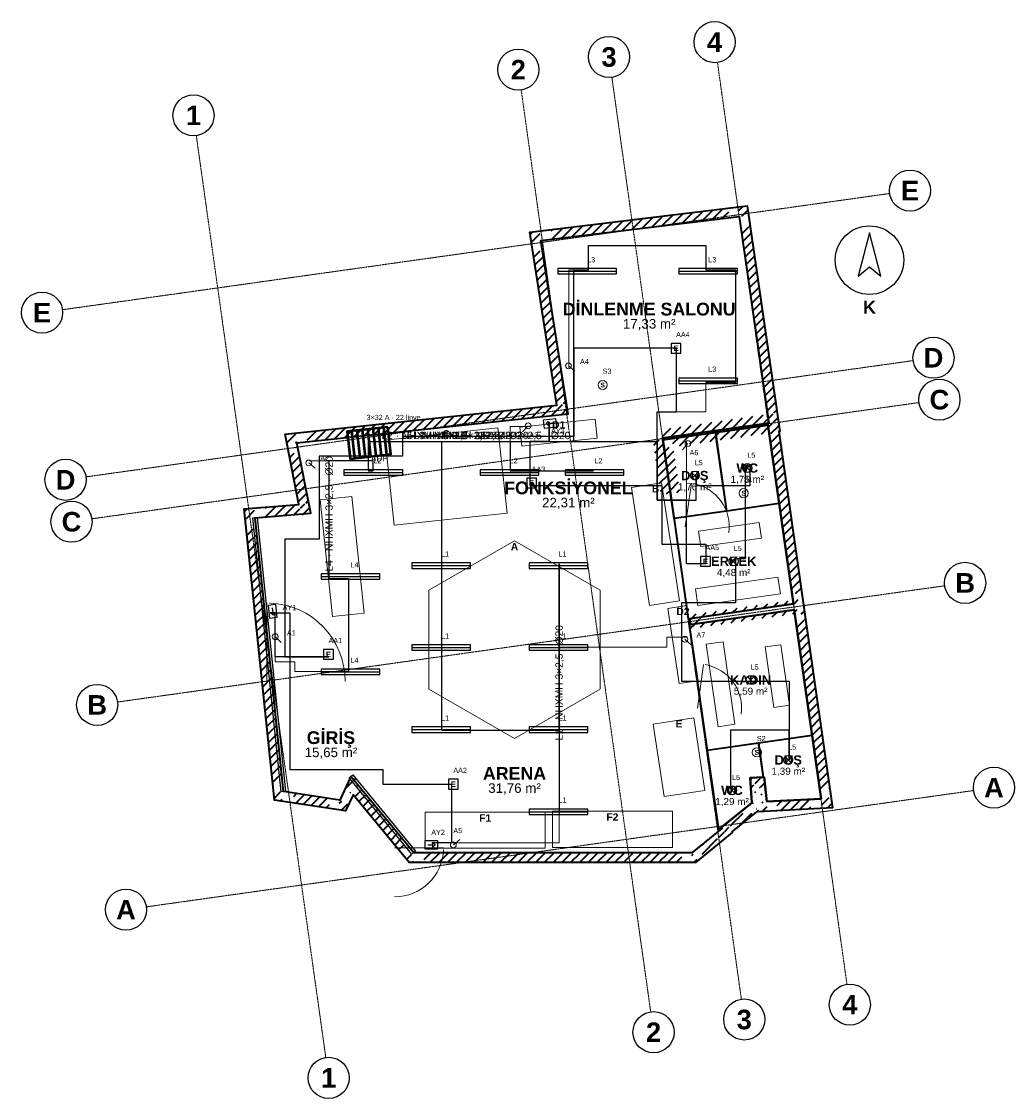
# Model space of a CAD drawing. Header units: millimetres. Extents: x -4770 to 15512, y -5017 to 16972.
import ezdxf
from ezdxf.enums import TextEntityAlignment as Align

# ---------------------------------------------------------------- set-up
doc = ezdxf.new("R2010")
doc.units = ezdxf.units.MM
doc.linetypes.add('DASHDOT', pattern=[3.556, 2.54, -0.508, 0, -0.508])
doc.linetypes.add('DASHED', pattern=[1.524, 1.27, -0.254])
for name, color, linetype, lineweight in [('A-CEPHE', 5, 'Continuous', 25), ('A-DUVAR-MEVCUT', 8, 'Continuous', 35), ('A-DUVAR-YENI', 1, 'Continuous', 35), ('A-EKIPMAN', 9, 'Continuous', 18), ('A-KAPI', 8, 'Continuous', 18), ('A-MOBILYA', 9, 'Continuous', 18), ('A-YAZI', 7, 'Continuous', 13), ('E-AYD-ACIL', 3, 'Continuous', 25), ('E-AYD-ANAHTAR', 2, 'Continuous', 18), ('E-AYD-ARMATUR', 2, 'Continuous', 25), ('E-AYD-DOWNLIGHT', 2, 'Continuous', 25), ('E-AYD-LINYE', 2, 'Continuous', 25), ('E-AYD-SORTI', 2, 'DASHED', 18), ('E-PANO', 7, 'Continuous', 50), ('E-YAZI', 7, 'Continuous', 13), ('G-AKS-BALON', 8, 'Continuous', 25), ('G-AKS-HAT', 8, 'DASHDOT', 18), ('G-KUZEY', 7, 'Continuous', 25)]:
    doc.layers.add(name, color=color, linetype=linetype, lineweight=lineweight)
doc.styles.add('GYM', font='arial.ttf')
doc.styles.add('GYM-B', font='arialbd.ttf')

# ---------------------------------------------------------------- blocks, each defined once
blk = doc.blocks.new('G_KUZEY')
blk.add_lwpolyline([(0, 560), (-230, -330), (0, -140), (230, -330)], close=True)
blk.add_circle((0, 0), 700)
at = {"style": 'GYM-B'}
blk.add_text('K', height=260, dxfattribs=at).set_placement((0, -960), align=Align.MIDDLE_CENTER)
blk = doc.blocks.new('E_ARMATUR_LINEER')
blk.add_line((-600, 0), (600, 0))
blk.add_lwpolyline([(-600, -55), (600, -55), (600, 55), (-600, 55)], close=True)
at = {"style": 'GYM'}
blk.add_attdef('LINYE', (0, 185), '', height=105, dxfattribs=at)
blk = doc.blocks.new('E_DOWNLIGHT')
for p, q in [((-64, -64), (64, 64)), ((-64, 64), (64, -64))]:
    blk.add_line(p, q)
blk.add_circle((0, 0), 90)
at = {"style": 'GYM'}
blk.add_attdef('LINYE', (0, 210), '', height=105, dxfattribs=at)
blk = doc.blocks.new('E_ACIL')
blk.add_lwpolyline([(-100, -100), (100, -100), (100, 100), (-100, 100)], close=True)
at = {"style": 'GYM-B'}
blk.add_text('E', height=110, dxfattribs=at).set_placement((0, 0), align=Align.MIDDLE_CENTER)
at = {"style": 'GYM'}
blk.add_attdef('KOD', (0, 230), '', height=105, dxfattribs=at)
blk = doc.blocks.new('E_YONLENDIRME')
for points in [[(-130, -80), (130, -80), (130, 80), (-130, 80)], [(30, 45), (80, 0), (30, -45)]]:
    blk.add_lwpolyline(points, close=True)
blk.add_lwpolyline([(-70, 0), (30, 0)])
at = {"style": 'GYM'}
blk.add_attdef('KOD', (0, 205), '', height=105, dxfattribs=at)
blk = doc.blocks.new('E_ANAHTAR')
blk.add_line((0, 0), (130, 110))
blk.add_circle((0, 0), 60)
at = {"style": 'GYM'}
blk.add_attdef('KOD', (0, 240), '', height=105, dxfattribs=at)
blk = doc.blocks.new('E_SENSOR')
blk.add_circle((0, 0), 95)
at = {"style": 'GYM-B'}
blk.add_text('S', height=100, dxfattribs=at).set_placement((0, 0), align=Align.MIDDLE_CENTER)
at = {"style": 'GYM'}
blk.add_attdef('KOD', (0, 230), '', height=105, dxfattribs=at)
blk = doc.blocks.new('E_PANO')
for p, q in [((-330, -280), (-330, 280)), ((-220, -280), (-220, 280)), ((-110, -280), (-110, 280)), ((0, -280), (0, 280)), ((110, -280), (110, 280)), ((220, -280), (220, 280)), ((330, -280), (330, 280))]:
    blk.add_line(p, q)
blk.add_lwpolyline([(-420, -280), (420, -280), (420, 280), (-420, 280)], close=True)
at = {"style": 'GYM'}
for tag, p, height in [('KOD', (0, 380), 120), ('TANIM', (0, -470), 105)]:
    blk.add_attdef(tag, p, '', height=height, dxfattribs=at)

msp = doc.modelspace()

# ---------------------------------------------------------------- hatches: boundary and pattern name
at = {"layer": 'A-DUVAR-MEVCUT'}
h = msp.add_hatch(dxfattribs=at)
h.set_pattern_fill('ANSI31', scale=40)
h.paths.add_polyline_path([(11012, 4959), (11563, 1104), (11761, 1132), (11210, 4987)])
h.paths.add_polyline_path([(11353, 1093), (11563, 1104), (11533, 1314), (11735, 1314), (11773, 1048), (11773, 915), (11377, 894), (11353, 894)])
h.paths.add_polyline_path([(11563, 1104), (10456, 1046), (10466, 846), (11573, 904)])
h.paths.add_polyline_path([(10432, 1256), (10456, 1046), (10666, 1057), (10666, 857), (10278, 836), (10275, 862), (10246, 839), (10246, 1256)])
h.paths.add_polyline_path([(10456, 1046), (10400, 1542), (10201, 1520), (10257, 1024)])
h.paths.add_polyline_path([(10190, 1332), (10190, 1535), (10400, 1542), (10424, 1332)])
h.paths.add_polyline_path([(10400, 1542), (10116, 1532), (10123, 1332), (10407, 1342)])
h.paths.add_polyline_path([(10326, 1322), (10130, 1322), (10116, 1532), (10326, 1539)])
h.paths.add_polyline_path([(10116, 1532), (10150, 1018), (10350, 1031), (10316, 1545)])
h.paths.add_polyline_path([(9940, 850), (10150, 1018), (10136, 1228), (10360, 1228), (10360, 841), (10278, 836), (10275, 862), (10208, 808), (9940, 808)])
h.paths.add_polyline_path([(10150, 1018), (9527, 521), (9652, 365), (10275, 862)])
h.paths.add_polyline_path([(9317, 323), (9531, 498), (9527, 521), (9737, 689), (9737, 409), (9618, 311), (9317, 311)])
h.paths.add_polyline_path([(9527, 521), (9531, 498), (9729, 528), (9725, 551)])
h.paths.add_polyline_path([(9321, 326), (9531, 498), (9527, 521), (9741, 692), (9741, 412), (9590, 288), (9321, 288)])
h.paths.add_polyline_path([(9531, 498), (8924, 0), (9051, -155), (9658, 343)])
h.paths.add_polyline_path([(9134, -86), (8996, -200), (8714, -200), (8714, 0), (8924, 0), (9134, 172)])
h.paths.add_polyline_path([(8924, 0), (3241, 0), (3241, -200), (8924, -200)])
h.paths.add_polyline_path([(3068, 210), (3241, 0), (3451, 0), (3451, -200), (3147, -200), (3031, -60), (3031, 210)])
h.paths.add_polyline_path([(3241, 0), (1957, 1555), (1803, 1428), (3087, -127)])
h.paths.add_polyline_path([(1859, 1345), (1957, 1555), (2130, 1345)])
h.paths.add_polyline_path([(1957, 1555), (1732, 1075), (1913, 990), (2138, 1470)])
h.paths.add_polyline_path([(1522, 904), (1522, 1106), (1732, 1075), (1830, 1285), (1942, 1285), (1942, 1052), (1854, 865), (1784, 865)])
h.paths.add_polyline_path([(1732, 1075), (579, 1247), (549, 1049), (1702, 877)])
h.paths.add_polyline_path([(557, 1457), (579, 1247), (789, 1216), (789, 1037), (631, 1037), (396, 1072), (369, 1333), (369, 1457)])
h.paths.add_polyline_path([(579, 1247), (0, 6840), (-199, 6819), (380, 1226)])
h.paths.add_polyline_path([(210, 6857), (0, 6840), (22, 6630), (-179, 6630), (-210, 6926), (-210, 7024), (117, 7050), (210, 7050)])
h.paths.add_polyline_path([(0, 6840), (1136, 6931), (1120, 7130), (-16, 7039)])
h.paths.add_polyline_path([(1095, 7141), (1136, 6931), (926, 6914), (926, 7141)])
h.paths.add_polyline_path([(1136, 6931), (853, 8372), (657, 8333), (940, 6892)])
h.paths.add_polyline_path([(1063, 8394), (853, 8372), (894, 8162), (690, 8162), (643, 8403), (643, 8551), (936, 8582), (1063, 8582)])
h.paths.add_polyline_path([(853, 8372), (6392, 8965), (6371, 9164), (832, 8571)])
h.paths.add_polyline_path([(6359, 9175), (6392, 8965), (6182, 8943), (6182, 9175)])
h.paths.add_polyline_path([(6392, 8965), (5840, 12499), (5642, 12468), (6194, 8934)])
h.paths.add_polyline_path([(6050, 12524), (5840, 12499), (5873, 12289), (5670, 12289), (5630, 12547), (5630, 12675), (5910, 12709), (6050, 12709)])
h.paths.add_polyline_path([(5840, 12499), (9885, 12990), (9861, 13189), (5816, 12698)])
h.paths.add_polyline_path([(9915, 12780), (9885, 12990), (9675, 12965), (9675, 13166), (9955, 13200), (10057, 13200), (10095, 12935), (10095, 12780)])
h.paths.add_polyline_path([(9885, 12990), (10491, 8771), (10689, 8799), (10083, 13018)])
h.paths.add_polyline_path([(10500, 8561), (10473, 8753), (10281, 8725), (10281, 8741), (10491, 8771), (10461, 8981), (10663, 8981), (10701, 8716), (10701, 8599), (10697, 8598), (10701, 8571), (10701, 8561)])
h.paths.add_polyline_path([(10491, 8771), (8314, 8462), (8342, 8264), (10519, 8573)])
h.paths.add_polyline_path([(8524, 8472), (8329, 8444), (8356, 8252), (8346, 8252), (8314, 8462), (8524, 8492)])
h.paths.add_polyline_path([(8314, 8462), (8486, 7339), (8683, 7369), (8512, 8492)])
h.paths.add_polyline_path([(8456, 7549), (8486, 7339), (8454, 7549)])
h.paths.add_polyline_path([(8486, 7339), (8329, 8444), (8131, 8416), (8288, 7311)])
h.paths.add_polyline_path([(8539, 8474), (8329, 8444), (8359, 8234), (8349, 8234), (8314, 8462), (8539, 8494)])
h.paths.add_polyline_path([(8329, 8444), (10473, 8753), (10444, 8951), (8300, 8642)])
h.paths.add_polyline_path([(10503, 8543), (10473, 8753), (10263, 8723), (10263, 8739), (10491, 8771), (10463, 8963), (10665, 8963), (10683, 8841), (10683, 8543)])
h.paths.add_polyline_path([(10473, 8753), (10996, 5080), (11194, 5108), (10671, 8781)])
h.paths.add_polyline_path([(11025, 4870), (11012, 4959), (10786, 4927), (10786, 5050), (10996, 5080), (10966, 5290), (11168, 5290), (11206, 5024), (11206, 4870)])
h.paths.add_polyline_path([(10996, 5080), (8877, 4779), (8905, 4581), (11024, 4882)])
h.paths.add_polyline_path([(9087, 4685), (8895, 4658), (8877, 4779), (9087, 4809)])
h.paths.add_polyline_path([(8877, 4779), (8895, 4658), (9093, 4688), (9075, 4809)])
h.paths.add_polyline_path([(9105, 4688), (8895, 4658), (8877, 4779), (9105, 4811)])
h.paths.add_polyline_path([(8895, 4658), (11012, 4959), (10984, 5157), (8867, 4856)])
h.paths.add_polyline_path([(11042, 4749), (11012, 4959), (10802, 4929), (10802, 5052), (10996, 5080), (10983, 5169), (11185, 5169), (11222, 4912), (11222, 4910), (11221, 4910), (11222, 4903), (11222, 4749)])

# ---------------------------------------------------------------- linework, layer by layer
at = {"layer": 'A-CEPHE'}
for points in [[(-45, 6835), (45, 6845), (625, 1255), (535, 1245)], [(3275, 29), (3205, -29), (1925, 1531), (1995, 1589)]]:
    msp.add_lwpolyline(points, close=True, dxfattribs=at)
at = {"layer": 'A-DUVAR-MEVCUT'}
for points in [[(11221, 4910), (11792, 916), (10278, 836), (10275, 862), (9743, 437), (9746, 416), (8996, -200), (3147, -200), (2004, 1184), (1850, 855), (396, 1072), (-220, 7023), (897, 7112), (615, 8548), (6162, 9142), (5610, 12673), (10055, 13212), (10717, 8601), (10697, 8598), (11222, 4910)], [(11012, 4959), (11563, 1104), (10456, 1046), (10400, 1542), (10116, 1532), (10150, 1018), (9527, 521), (9531, 498), (8924, 0), (3241, 0), (1957, 1555), (1732, 1075), (579, 1247), (0, 6840), (1136, 6931), (853, 8372), (6392, 8965), (5840, 12499), (9885, 12990), (10491, 8771), (8314, 8462), (8486, 7339), (8329, 8444), (10473, 8753), (10996, 5080), (8877, 4779), (8895, 4658)]]:
    msp.add_lwpolyline(points, close=True, dxfattribs=at)
at = {"layer": 'A-DUVAR-YENI'}
for points in [[(10473, 8753), (8329, 8444), (8849, 4775), (10996, 5080)], [(9403, 8580), (9632, 6977), (8559, 6824), (8331, 8428)], [(10476, 8733), (10704, 7129), (9633, 6977), (9404, 8581)], [(11012, 4959), (8868, 4654), (9466, 472), (10150, 1018), (10116, 1532), (10400, 1542), (10456, 1046), (11563, 1104)], [(10280, 2245), (10381, 1541), (10116, 1532), (10150, 1018), (9497, 497), (9463, 492), (9234, 2095)], [(11377, 2402), (11563, 1104), (10456, 1046), (10400, 1542), (10382, 1541), (10281, 2245)]]:
    msp.add_lwpolyline(points, close=True, dxfattribs=at)
at = {"layer": 'A-EKIPMAN'}
for points in [[(6991, 8468), (6950, 8856), (5409, 8692), (5450, 8304)], [(4960, 8673), (2654, 8427), (2840, 6687), (5146, 6933)], [(8302, 7553), (7689, 7459), (8058, 5047), (8671, 5141)], [(5300, 6370), (3551, 5360), (3551, 3340), (5300, 2330), (7049, 3340), (7049, 5360)], [(8816, 5046), (8430, 4987), (8664, 3454), (9050, 3513)], [(9189, 1272), (8962, 2755), (8131, 2628), (8358, 1145)], [(5925, 90), (5925, 830), (3475, 830), (3475, 90)], [(8525, 110), (8525, 850), (6075, 850), (6075, 110)]]:
    msp.add_lwpolyline(points, close=True, dxfattribs=at)
at = {"layer": 'A-KAPI'}
for p, q in [((8787, 6654), (8913, 7546)), ((240, 3500), (240, 5100)), ((9037, 2954), (9163, 3846)), ((2850, 100), (3850, 100))]:
    msp.add_line(p, q, dxfattribs=at)
for centre, radius, start, end in [((8787, 6654), 900, -8, 80), ((240, 3500), 1600, 0, 88), ((9037, 2954), 900, -8, 80), ((2850, 100), 1000, -90, -2)]:
    msp.add_arc(centre, radius, start, end, dxfattribs=at)
at = {"layer": 'A-MOBILYA'}
for points in [[(1978, 7277), (1331, 7209), (1582, 4823), (2229, 4891)], [(9058, 6567), (9103, 6250), (10341, 6425), (10296, 6742)], [(8998, 5391), (9047, 5045), (10730, 5284), (10681, 5630)], [(9562, 4307), (9215, 4257), (9456, 2574), (9802, 2624)], [(10737, 4247), (10420, 4202), (10597, 2965), (10914, 3010)]]:
    msp.add_lwpolyline(points, close=True, dxfattribs=at)
at = {"layer": 'E-AYD-LINYE'}
for p, q in [((6810, 11900), (6810, 12400)), ((6810, 12400), (9210, 12400)), ((9210, 12400), (9210, 11900)), ((6510, 8400), (6510, 11900)), ((6510, 11900), (6810, 11900)), ((9210, 11900), (9810, 11900)), ((9810, 11900), (9810, 9600)), ((8610, 10300), (6510, 10300)), ((6510, 10300), (6510, 8500)), ((8610, 9000), (8610, 10300)), ((9810, 9600), (9210, 9600)), ((6010, 8400), (6010, 8800)), ((6010, 8800), (6010, 8400)), ((8210, 7200), (8210, 9000)), ((8210, 9000), (8610, 9000)), ((2310, 8400), (3810, 8400)), ((2310, 8400), (5210, 8400)), ((2310, 8400), (6510, 8400)), ((2310, 8400), (2310, 7800)), ((2310, 8400), (8210, 8400)), ((2310, 8400), (6010, 8400)), ((6510, 8500), (3010, 8500)), ((3010, 8500), (3010, 8100)), ((3810, 8400), (3810, 5900)), ((5210, 8400), (5210, 7800)), ((6010, 8400), (5610, 8400)), ((5610, 8400), (5610, 7500)), ((8210, 8400), (8210, 7200)), ((3010, 8100), (1310, 8100)), ((1310, 8100), (1310, 6400)), ((2410, 8000), (1510, 8000)), ((1510, 8000), (1510, 5600)), ((2410, 7800), (2410, 8000)), ((2310, 7800), (2410, 7800)), ((5210, 7800), (6910, 7800)), ((9010, 7200), (9010, 7700)), ((9010, 7700), (9010, 7500)), ((10110, 7900), (10010, 7900)), ((10010, 7900), (10010, 6000)), ((10110, 7500), (10110, 7900)), ((5610, 7500), (8310, 7500)), ((8310, 7500), (8310, 6300)), ((9010, 7500), (10110, 7500)), ((8210, 7200), (9010, 7200)), ((8810, 7200), (8210, 7200)), ((8810, 5900), (8810, 7200)), ((1310, 6400), (610, 6400)), ((610, 6400), (610, 4000)), ((8310, 6300), (9210, 6300)), ((9210, 6300), (9210, 5900)), ((10010, 6000), (9810, 6000)), ((9810, 6000), (9810, 5100)), ((3810, 5900), (3810, 4200)), ((6210, 4200), (6210, 5900)), ((6210, 5900), (6210, 800)), ((9210, 5900), (8810, 5900)), ((1510, 5600), (1910, 5600)), ((1910, 5600), (1910, 3700)), ((9810, 5100), (8710, 5100)), ((8710, 5100), (8710, 3500)), ((410, 4900), (310, 4900)), ((310, 4900), (710, 4900)), ((410, 4000), (410, 4900)), ((710, 4900), (710, 1700)), ((3810, 4200), (3810, 2500)), ((6210, 2500), (6210, 4200)), ((1510, 4000), (410, 4000)), ((610, 4000), (1510, 4000)), ((8710, 3500), (10110, 3500)), ((10110, 3500), (10910, 3500)), ((10910, 3500), (10910, 1900)), ((3810, 2500), (6210, 2500)), ((10910, 2500), (9710, 2500)), ((9710, 2500), (9710, 1300)), ((10910, 1900), (10910, 2500)), ((710, 1700), (2610, 1700)), ((2610, 1700), (2610, 1400)), ((2610, 1400), (4010, 1400)), ((4010, 1400), (4010, 200)), ((4010, 200), (3610, 200))]:
    msp.add_line(p, q, dxfattribs=at)
at = {"layer": 'E-AYD-SORTI'}
for p, q in [((6410, 9900), (6410, 11900)), ((6410, 11900), (6810, 11900)), ((9210, 9000), (9210, 9600)), ((8210, 7200), (8210, 9000)), ((8210, 9000), (9210, 9000)), ((5610, 8700), (5210, 8700)), ((5210, 8700), (5210, 7800)), ((8810, 8400), (8810, 7200)), ((1110, 8000), (2410, 8000)), ((2410, 8000), (2410, 7800)), ((8810, 7200), (8210, 7200)), ((410, 4400), (410, 3900)), ((8810, 4400), (8410, 4400)), ((8410, 4400), (8410, 4200)), ((8410, 4200), (6210, 4200)), ((410, 3900), (810, 3900)), ((810, 3900), (810, 3700)), ((810, 3700), (1910, 3700)), ((6210, 200), (6210, 800)), ((4010, 200), (6210, 200))]:
    msp.add_line(p, q, dxfattribs=at)
at = {"layer": 'G-AKS-BALON'}
for centre in [(9386, 16552), (7230, 16249), (5377, 15989), (-1258, 15056), (13378, 13520), (-4350, 11028), (13858, 10107), (13978, 9251), (-3871, 7615), (-3750, 6759), (14504, 5510), (-3225, 3018), (15092, 1329), (-2637, -1163), (12149, -3101), (9992, -3405), (8139, -3665), (1504, -4597)]:
    msp.add_circle(centre, 420, dxfattribs=at)
at = {"layer": 'G-AKS-HAT'}
for p, q in [((12090, -2686), (9445, 16136)), ((9933, -2989), (7288, 15833)), ((8081, -3249), (5436, 15573)), ((1445, -4182), (-1200, 14640)), ((-3934, 11087), (12962, 13461)), ((-3455, 7674), (13442, 10049)), ((-3334, 6818), (13562, 9192)), ((-2809, 3077), (14088, 5451)), ((-2221, -1105), (14676, 1270))]:
    msp.add_line(p, q, dxfattribs=at)

# ---------------------------------------------------------------- block references
at = {"layer": 'E-AYD-ACIL'}
for name, p, values in [('E_ACIL', (8600, 10300), {'KOD': 'AA4'}), ('E_ACIL', (5650, 7550), {'KOD': 'AA3'}), ('E_ACIL', (9200, 5950), {'KOD': 'AA5'}), ('E_ACIL', (1500, 4050), {'KOD': 'AA1'}), ('E_ACIL', (4050, 1400), {'KOD': 'AA2'}), ('E_YONLENDIRME', (3600, 160), {'KOD': 'AY2'})]:
    msp.add_blockref(name, p, dxfattribs=at).add_auto_attribs(values)
ref = msp.add_blockref('E_YONLENDIRME', (6024, 8765), dxfattribs=dict(at, rotation=186.1))
ref.add_attrib('KOD', 'AY3', (6046, 8561), dxfattribs={"layer": '0', "height": 105, "style": 'GYM'})
ref = msp.add_blockref('E_YONLENDIRME', (359, 4930), dxfattribs=dict(at, rotation=275.9))
ref.add_attrib('KOD', 'AY1', (563, 4951), dxfattribs={"layer": '0', "height": 105, "style": 'GYM'})
at = {"layer": 'E-AYD-ANAHTAR'}
ref = msp.add_blockref('E_ANAHTAR', (6401, 9942), dxfattribs=dict(at, rotation=278.9))
ref.add_attrib('KOD', 'A4', (6638, 9979), dxfattribs={"layer": '0', "height": 105, "style": 'GYM'})
for name, p, values in [('E_SENSOR', (7100, 9550), {'KOD': 'S3'}), ('E_SENSOR', (9980, 7340), {'KOD': 'S1'}), ('E_SENSOR', (10250, 2050), {'KOD': 'S2'}), ('E_ANAHTAR', (4050, 160), {'KOD': 'A5'})]:
    msp.add_blockref(name, p, dxfattribs=at).add_auto_attribs(values)
ref = msp.add_blockref('E_ANAHTAR', (5577, 8717), dxfattribs=dict(at, rotation=186.1))
ref.add_attrib('KOD', 'A3', (5603, 8478), dxfattribs={"layer": '0', "height": 105, "style": 'GYM'})
ref = msp.add_blockref('E_ANAHTAR', (8842, 8356), dxfattribs=dict(at, rotation=188.2))
ref.add_attrib('KOD', 'A6', (8876, 8118), dxfattribs={"layer": '0', "height": 105, "style": 'GYM'})
ref = msp.add_blockref('E_ANAHTAR', (1097, 7959), dxfattribs=dict(at, rotation=281.1))
ref.add_attrib('KOD', 'A2', (1333, 8005), dxfattribs={"layer": '0', "height": 105, "style": 'GYM'})
ref = msp.add_blockref('E_ANAHTAR', (412, 4412), dxfattribs=dict(at, rotation=275.9))
ref.add_attrib('KOD', 'A1', (651, 4437), dxfattribs={"layer": '0', "height": 105, "style": 'GYM'})
ref = msp.add_blockref('E_ANAHTAR', (8779, 4359), dxfattribs=dict(at, rotation=278.1))
ref.add_attrib('KOD', 'A7', (9017, 4393), dxfattribs={"layer": '0', "height": 105, "style": 'GYM'})
at = {"layer": 'E-AYD-ARMATUR'}
for p, values in [((6785, 11873), {'LINYE': 'L3'}), ((9256, 11873), {'LINYE': 'L3'}), ((9256, 9637), {'LINYE': 'L3'}), ((2416, 7765), {'LINYE': 'L2'}), ((5199, 7765), {'LINYE': 'L2'}), ((6932, 7765), {'LINYE': 'L2'}), ((3800, 5862), {'LINYE': 'L1'}), ((6200, 5862), {'LINYE': 'L1'}), ((1950, 5641), {'LINYE': 'L4'}), ((3800, 4188), {'LINYE': 'L1'}), ((6200, 4188), {'LINYE': 'L1'}), ((1950, 3695), {'LINYE': 'L4'}), ((3800, 2513), {'LINYE': 'L1'}), ((6200, 2513), {'LINYE': 'L1'}), ((6200, 838), {'LINYE': 'L1'})]:
    msp.add_blockref('E_ARMATUR_LINEER', p, dxfattribs=at).add_auto_attribs(values)
at = {"layer": 'E-AYD-DOWNLIGHT'}
for p in [(10054, 7855), (8981, 7702), (9777, 5951), (10123, 3529), (10891, 1894), (9742, 1275)]:
    msp.add_blockref('E_DOWNLIGHT', p, dxfattribs=at).add_auto_attribs({'LINYE': 'L5'})
at = {"layer": 'E-PANO'}
ref = msp.add_blockref('E_PANO', (2327, 8369), dxfattribs=dict(at, rotation=186.1))
ref.add_attrib('KOD', 'ADP', (2367, 7991), dxfattribs={"layer": '0', "height": 120, "style": 'GYM'})
ref.add_attrib('TANIM', '3×32 A · 22 linye', (2277, 8836), dxfattribs={"layer": '0', "height": 105, "style": 'GYM'})
at = {"layer": 'G-KUZEY'}
msp.add_blockref('G_KUZEY', (12550, 12100), dxfattribs=at)

# ---------------------------------------------------------------- texts
at = {"layer": 'A-EKIPMAN', "style": 'GYM-B'}
for s, p in [('D1', (6200, 8736)), ('C', (3900, 8553)), ('B', (8180, 7433)), ('A', (5300, 6250)), ('D2', (8740, 4926)), ('E', (8660, 2635)), ('F1', (4700, 710)), ('F2', (7300, 730))]:
    msp.add_text(s, height=150, dxfattribs=at).set_placement(p, align=Align.MIDDLE_CENTER)
at = {"layer": 'A-YAZI'}
for s, height, style, p in [('DİNLENME SALONU', 260, 'GYM-B', (8050, 11100)), ('17,33 m²', 195, 'GYM', (8050, 10800)), ('WC', 190, 'GYM-B', (10054, 7855)), ('DUŞ', 190, 'GYM-B', (8981, 7702)), ('1,75 m²', 145, 'GYM', (10054, 7625)), ('FONKSİYONEL', 260, 'GYM-B', (6400, 7450)), ('1,76 m²', 145, 'GYM', (8981, 7472)), ('22,31 m²', 195, 'GYM', (6400, 7150)), ('ERKEK', 190, 'GYM-B', (9777, 5951)), ('4,48 m²', 145, 'GYM', (9777, 5721)), ('KADIN', 190, 'GYM-B', (10123, 3529)), ('5,59 m²', 145, 'GYM', (10123, 3299)), ('GİRİŞ', 260, 'GYM-B', (1550, 2350)), ('15,65 m²', 195, 'GYM', (1550, 2050)), ('DUŞ', 190, 'GYM-B', (10891, 1894)), ('1,39 m²', 145, 'GYM', (10891, 1664)), ('ARENA', 260, 'GYM-B', (5300, 1620)), ('31,76 m²', 195, 'GYM', (5300, 1320)), ('WC', 190, 'GYM-B', (9742, 1275)), ('1,29 m²', 145, 'GYM', (9742, 1045))]:
    msp.add_text(s, height=height, dxfattribs=dict(at, style=style)).set_placement(p, align=Align.MIDDLE_CENTER)
at = {"layer": 'E-YAZI', "style": 'GYM'}
for s, p in [('L2 · NHXMH 3×2,5 · Ø20', (3760, 8520)), ('L6 · NHXMH 3×2,5 · Ø20', (4160, 8520)), ('L3 · NHXMH 3×2,5 · Ø20', (4410, 8520)), ('L5 · NHXMH 3×2,5 · Ø20', (5260, 8520))]:
    msp.add_text(s, height=150, dxfattribs=at).set_placement(p, align=Align.MIDDLE_CENTER)
for s, p in [('L4 · NHXMH 3×2,5 · Ø20', (1510, 6920)), ('L1 · NHXMH 3×2,5 · Ø20', (6210, 3470))]:
    msp.add_text(s, height=150, rotation=90, dxfattribs=at).set_placement(p, align=Align.MIDDLE_CENTER)
at = {"layer": 'G-AKS-BALON', "style": 'GYM-B'}
for s, p in [('4', (9386, 16552)), ('3', (7230, 16249)), ('2', (5377, 15989)), ('1', (-1258, 15056)), ('E', (13378, 13520)), ('E', (-4350, 11028)), ('D', (13858, 10107)), ('C', (13978, 9251)), ('D', (-3871, 7615)), ('C', (-3750, 6759)), ('B', (14504, 5510)), ('B', (-3225, 3018)), ('A', (15092, 1329)), ('A', (-2637, -1163)), ('4', (12149, -3101)), ('3', (9992, -3405)), ('2', (8139, -3665)), ('1', (1504, -4597))]:
    msp.add_text(s, height=399, dxfattribs=at).set_placement(p, align=Align.MIDDLE_CENTER)

doc.saveas('drawing.dxf')
